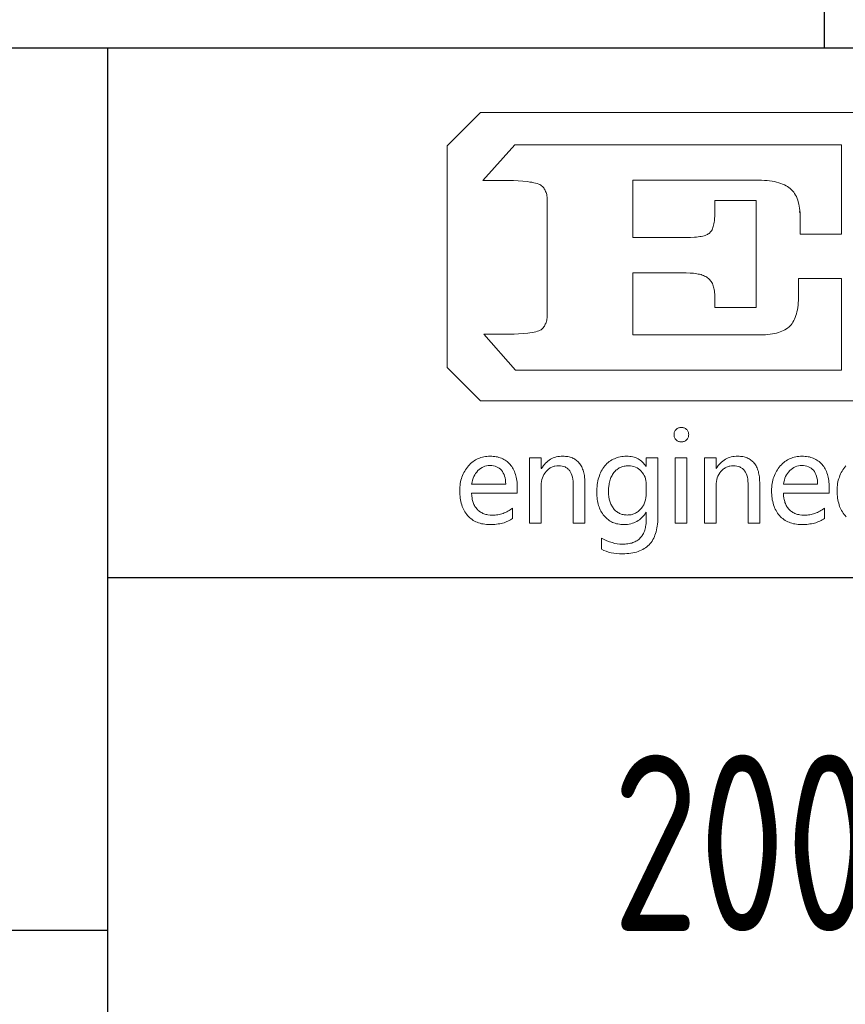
# Model space of a CAD drawing. Header units: millimetres. Extents: x -25 to 1025, y -25 to 718.
# Tile 4 of 8: x 844 to 902, y 45 to 115. Entities that reach past the tile are written whole.
import ezdxf
from ezdxf.enums import TextEntityAlignment as Align

# ---------------------------------------------------------------- set-up
doc = ezdxf.new("R2010")
doc.units = ezdxf.units.MM
doc.header["$LTSCALE"] = 25
for name, color, linetype in [('1轮廓实线层', 7, 'Continuous'), ('6文字层', 3, 'Continuous'), ('图层 1', 7, 'Continuous'), ('图框层', 7, 'Continuous'), ('文字层', 3, 'Continuous')]:
    doc.layers.add(name, color=color, linetype=linetype)
doc.styles.add('PC_TEXTSTYLE', font='isocp.shx', dxfattribs={"width": 0.8, "bigfont": 'hzfs.shx'})

# ---------------------------------------------------------------- blocks, each defined once
blk = doc.blocks.new('PC_TITLE_BLOCK')
for q in [(-40.396, 40.365), (-40.394, 40.343)]:
    blk.add_line((-40.396, 40.343), q)
at = {"layer": '1轮廓实线层'}
for p, q in [((0, 45), (-180, 45)), ((-60, 30), (0, 30)), ((-180, 20), (-60, 20))]:
    blk.add_line(p, q, dxfattribs=at)
at = {"layer": '1轮廓实线层', "color": 7}
blk.add_line((-60, 0), (-60, 45), dxfattribs=at)
at = {"layer": '图层 1', "lineweight": 0}
for p, q in [((-50.392, 42.226), (-49.444, 43.174)), ((-49.444, 43.174), (-32.306, 43.174)), ((-49.444, 43.174), (-49.444, 43.174)), ((-50.392, 35.95), (-50.392, 42.226)), ((-49.383, 41.246), (-48.472, 42.263)), ((-48.472, 42.263), (-45.127, 42.263)), ((-45.127, 42.263), (-39.218, 42.263)), ((-39.218, 42.263), (-39.218, 40.998)), ((-48.628, 41.246), (-49.383, 41.246)), ((-48.512, 41.244), (-48.628, 41.246)), ((-48.383, 41.239), (-48.512, 41.244)), ((-48.248, 41.228), (-48.383, 41.239)), ((-48.116, 41.215), (-48.248, 41.228)), ((-48.052, 41.204), (-48.116, 41.215)), ((-47.994, 41.196), (-48.052, 41.204)), ((-47.936, 41.186), (-47.994, 41.196)), ((-47.884, 41.173), (-47.936, 41.186)), ((-47.839, 41.159), (-47.884, 41.173)), ((-47.796, 41.146), (-47.839, 41.159)), ((-47.762, 41.133), (-47.796, 41.146)), ((-47.736, 41.114), (-47.762, 41.133)), ((-47.715, 41.099), (-47.736, 41.114)), ((-47.693, 41.08), (-47.715, 41.099)), ((-47.675, 41.059), (-47.693, 41.08)), ((-47.656, 41.038), (-47.675, 41.059)), ((-47.641, 41.014), (-47.656, 41.038)), ((-41.65, 41.262), (-45.127, 41.262)), ((-45.127, 41.262), (-45.127, 39.631)), ((-41.565, 41.26), (-41.65, 41.262)), ((-41.483, 41.257), (-41.565, 41.26)), ((-41.404, 41.252), (-41.483, 41.257)), ((-41.328, 41.246), (-41.404, 41.252)), ((-41.256, 41.239), (-41.328, 41.246)), ((-41.188, 41.228), (-41.256, 41.239)), ((-41.122, 41.215), (-41.188, 41.228)), ((-41.058, 41.202), (-41.122, 41.215)), ((-40.998, 41.186), (-41.058, 41.202)), ((-40.942, 41.167), (-40.998, 41.186)), ((-40.889, 41.146), (-40.942, 41.167)), ((-40.839, 41.125), (-40.889, 41.146)), ((-40.792, 41.101), (-40.839, 41.125)), ((-40.749, 41.077), (-40.792, 41.101)), ((-40.71, 41.048), (-40.749, 41.077)), ((-40.67, 41.019), (-40.71, 41.048)), ((-40.638, 40.988), (-40.67, 41.019)), ((-47.625, 40.99), (-47.641, 41.014)), ((-47.612, 40.964), (-47.625, 40.99)), ((-47.601, 40.938), (-47.612, 40.964)), ((-47.59, 40.908), (-47.601, 40.938)), ((-47.58, 40.879), (-47.59, 40.908)), ((-47.572, 40.848), (-47.58, 40.879)), ((-47.567, 40.813), (-47.572, 40.848)), ((-47.561, 40.779), (-47.567, 40.813)), ((-47.559, 40.742), (-47.561, 40.779)), ((-47.556, 40.705), (-47.559, 40.742)), ((-40.604, 40.953), (-40.638, 40.988)), ((-40.575, 40.916), (-40.604, 40.953)), ((-40.549, 40.877), (-40.575, 40.916)), ((-40.522, 40.835), (-40.549, 40.877)), ((-40.498, 40.79), (-40.522, 40.835)), ((-40.477, 40.742), (-40.498, 40.79)), ((-40.459, 40.692), (-40.477, 40.742)), ((-39.218, 40.998), (-39.218, 39.728)), ((-47.556, 40.666), (-47.556, 40.705)), ((-47.556, 37.471), (-47.556, 40.666)), ((-42.806, 40.367), (-42.806, 40.681)), ((-42.806, 40.681), (-41.637, 40.681)), ((-41.637, 40.681), (-41.637, 39.163)), ((-40.443, 40.639), (-40.459, 40.692)), ((-40.427, 40.581), (-40.443, 40.639)), ((-40.417, 40.523), (-40.427, 40.581)), ((-40.406, 40.462), (-40.417, 40.523)), ((-40.398, 40.396), (-40.406, 40.462)), ((-42.817, 40.153), (-42.809, 40.256)), ((-42.809, 40.256), (-42.806, 40.367)), ((-40.393, 40.33), (-40.398, 40.396)), ((-40.39, 40.262), (-40.393, 40.33)), ((-40.388, 40.188), (-40.39, 40.262)), ((-40.388, 39.728), (-40.388, 40.188)), ((-42.875, 39.881), (-42.864, 39.913)), ((-42.864, 39.913), (-42.854, 39.945)), ((-42.854, 39.945), (-42.843, 39.982)), ((-42.843, 39.982), (-42.835, 40.021)), ((-42.835, 40.021), (-42.827, 40.064)), ((-42.827, 40.064), (-42.822, 40.106)), ((-42.822, 40.106), (-42.817, 40.153)), ((-45.127, 39.631), (-43.617, 39.631)), ((-43.617, 39.631), (-43.493, 39.633)), ((-43.493, 39.633), (-43.382, 39.638)), ((-43.382, 39.638), (-43.329, 39.644)), ((-43.329, 39.644), (-43.281, 39.649)), ((-43.281, 39.649), (-43.234, 39.657)), ((-43.234, 39.657), (-43.192, 39.665)), ((-43.192, 39.665), (-43.152, 39.673)), ((-43.152, 39.673), (-43.112, 39.683)), ((-43.112, 39.683), (-43.081, 39.694)), ((-43.081, 39.694), (-43.049, 39.707)), ((-43.049, 39.707), (-43.02, 39.72)), ((-43.02, 39.72), (-42.994, 39.734)), ((-42.994, 39.734), (-42.972, 39.747)), ((-42.972, 39.747), (-42.951, 39.765)), ((-42.951, 39.765), (-42.936, 39.781)), ((-42.936, 39.781), (-42.917, 39.802)), ((-42.917, 39.802), (-42.904, 39.826)), ((-42.904, 39.826), (-42.888, 39.852)), ((-42.888, 39.852), (-42.875, 39.881)), ((-39.218, 39.728), (-40.388, 39.728)), ((-41.637, 39.163), (-41.637, 37.645)), ((-43.617, 38.627), (-45.127, 38.627)), ((-45.127, 38.627), (-45.127, 36.874)), ((-43.511, 38.625), (-43.617, 38.627)), ((-43.413, 38.619), (-43.511, 38.625)), ((-43.366, 38.614), (-43.413, 38.619)), ((-43.321, 38.606), (-43.366, 38.614)), ((-43.279, 38.598), (-43.321, 38.606)), ((-43.239, 38.59), (-43.279, 38.598)), ((-43.2, 38.58), (-43.239, 38.59)), ((-43.165, 38.566), (-43.2, 38.58)), ((-43.131, 38.556), (-43.165, 38.566)), ((-43.099, 38.54), (-43.131, 38.556)), ((-43.068, 38.527), (-43.099, 38.54)), ((-43.038, 38.508), (-43.068, 38.527)), ((-43.012, 38.493), (-43.038, 38.508)), ((-42.988, 38.474), (-43.012, 38.493)), ((-42.967, 38.453), (-42.988, 38.474)), ((-42.946, 38.432), (-42.967, 38.453)), ((-42.928, 38.408), (-42.946, 38.432)), ((-42.909, 38.382), (-42.928, 38.408)), ((-42.893, 38.355), (-42.909, 38.382)), ((-42.877, 38.326), (-42.893, 38.355)), ((-42.864, 38.295), (-42.877, 38.326)), ((-42.854, 38.263), (-42.864, 38.295)), ((-42.843, 38.229), (-42.854, 38.263)), ((-42.833, 38.194), (-42.843, 38.229)), ((-40.435, 37.994), (-40.435, 38.474)), ((-40.435, 38.474), (-39.218, 38.474)), ((-39.218, 38.474), (-39.218, 37.175)), ((-42.825, 38.155), (-42.833, 38.194)), ((-42.819, 38.115), (-42.825, 38.155)), ((-42.814, 38.075), (-42.819, 38.115)), ((-42.809, 38.031), (-42.814, 38.075)), ((-42.809, 37.986), (-42.809, 38.031)), ((-42.806, 37.941), (-42.809, 37.986)), ((-40.438, 37.92), (-40.435, 37.994)), ((-42.806, 37.645), (-42.806, 37.941)), ((-40.459, 37.645), (-40.451, 37.711)), ((-40.451, 37.711), (-40.446, 37.777)), ((-40.446, 37.777), (-40.44, 37.846)), ((-40.44, 37.846), (-40.438, 37.92)), ((-47.561, 37.357), (-47.559, 37.394)), ((-47.559, 37.394), (-47.556, 37.431)), ((-47.556, 37.431), (-47.556, 37.471)), ((-41.637, 37.645), (-42.806, 37.645)), ((-40.53, 37.368), (-40.512, 37.418)), ((-40.512, 37.418), (-40.496, 37.471)), ((-40.496, 37.471), (-40.483, 37.526)), ((-40.483, 37.526), (-40.469, 37.584)), ((-40.469, 37.584), (-40.459, 37.645)), ((-47.654, 37.098), (-47.638, 37.12)), ((-47.638, 37.12), (-47.625, 37.146)), ((-47.625, 37.146), (-47.612, 37.172)), ((-47.612, 37.172), (-47.598, 37.199)), ((-47.598, 37.199), (-47.588, 37.228)), ((-47.588, 37.228), (-47.58, 37.257)), ((-47.58, 37.257), (-47.572, 37.289)), ((-47.572, 37.289), (-47.567, 37.323)), ((-47.567, 37.323), (-47.561, 37.357)), ((-40.71, 37.096), (-40.678, 37.127)), ((-40.678, 37.127), (-40.649, 37.162)), ((-40.649, 37.162), (-40.62, 37.196)), ((-40.62, 37.196), (-40.596, 37.236)), ((-40.596, 37.236), (-40.572, 37.278)), ((-40.572, 37.278), (-40.551, 37.32)), ((-40.551, 37.32), (-40.53, 37.368)), ((-39.218, 37.175), (-39.218, 35.871)), ((-48.454, 35.871), (-49.349, 36.89)), ((-49.349, 36.89), (-48.61, 36.89)), ((-48.61, 36.89), (-48.493, 36.893)), ((-48.493, 36.893), (-48.367, 36.898)), ((-48.367, 36.898), (-48.237, 36.908)), ((-48.237, 36.908), (-48.108, 36.922)), ((-48.108, 36.922), (-48.045, 36.929)), ((-48.045, 36.929), (-47.984, 36.94)), ((-47.984, 36.94), (-47.928, 36.951)), ((-47.928, 36.951), (-47.878, 36.964)), ((-47.878, 36.964), (-47.831, 36.974)), ((-47.831, 36.974), (-47.791, 36.99)), ((-47.791, 36.99), (-47.757, 37.003)), ((-47.757, 37.003), (-47.73, 37.019)), ((-47.73, 37.019), (-47.709, 37.038)), ((-47.709, 37.038), (-47.691, 37.056)), ((-47.691, 37.056), (-47.672, 37.077)), ((-47.672, 37.077), (-47.654, 37.098)), ((-45.127, 36.874), (-41.515, 36.874)), ((-41.515, 36.874), (-41.441, 36.877)), ((-41.441, 36.877), (-41.372, 36.879)), ((-41.372, 36.879), (-41.304, 36.885)), ((-41.304, 36.885), (-41.238, 36.89)), ((-41.238, 36.89), (-41.177, 36.9)), ((-41.177, 36.9), (-41.116, 36.911)), ((-41.116, 36.911), (-41.061, 36.924)), ((-41.061, 36.924), (-41.008, 36.937)), ((-41.008, 36.937), (-40.955, 36.956)), ((-40.955, 36.956), (-40.908, 36.974)), ((-40.908, 36.974), (-40.863, 36.995)), ((-40.863, 36.995), (-40.821, 37.017)), ((-40.821, 37.017), (-40.781, 37.043)), ((-40.781, 37.043), (-40.744, 37.069)), ((-40.744, 37.069), (-40.71, 37.096)), ((-49.444, 35.002), (-50.392, 35.95)), ((-39.218, 35.871), (-48.454, 35.871)), ((-48.454, 35.871), (-48.454, 35.871)), ((-9.094, 35.002), (-49.444, 35.002))]:
    blk.add_line(p, q, dxfattribs=at)
for points in [[(-43.965, 34.046), (-43.965, 34.067), (-43.963, 34.086), (-43.957, 34.107), (-43.952, 34.125), (-43.942, 34.144), (-43.934, 34.16), (-43.92, 34.176), (-43.907, 34.191), (-43.891, 34.205), (-43.876, 34.218), (-43.857, 34.228), (-43.841, 34.236), (-43.823, 34.242), (-43.802, 34.247), (-43.78, 34.25), (-43.759, 34.25), (-43.738, 34.25), (-43.717, 34.247), (-43.699, 34.242), (-43.677, 34.236), (-43.659, 34.228), (-43.643, 34.218), (-43.625, 34.205), (-43.611, 34.191), (-43.596, 34.178), (-43.582, 34.16), (-43.572, 34.144), (-43.564, 34.125), (-43.559, 34.107), (-43.553, 34.089), (-43.551, 34.067), (-43.548, 34.046), (-43.551, 34.023), (-43.553, 34.004), (-43.559, 33.983), (-43.564, 33.964), (-43.572, 33.948), (-43.582, 33.93), (-43.596, 33.914), (-43.611, 33.901), (-43.625, 33.885), (-43.643, 33.875), (-43.659, 33.864), (-43.677, 33.856), (-43.699, 33.851), (-43.717, 33.846), (-43.738, 33.843), (-43.759, 33.843), (-43.78, 33.843), (-43.802, 33.846), (-43.823, 33.851), (-43.841, 33.856), (-43.86, 33.864), (-43.876, 33.875), (-43.891, 33.885), (-43.907, 33.901), (-43.92, 33.914), (-43.934, 33.93), (-43.944, 33.948), (-43.952, 33.964), (-43.957, 33.983), (-43.963, 34.004), (-43.965, 34.023), (-43.965, 34.046), (-43.965, 34.046)], [(-48.404, 32.383), (-49.7, 32.383), (-49.695, 32.312), (-49.687, 32.243), (-49.679, 32.211), (-49.671, 32.18), (-49.663, 32.151), (-49.655, 32.121), (-49.645, 32.092), (-49.631, 32.066), (-49.618, 32.04), (-49.605, 32.013), (-49.589, 31.989), (-49.573, 31.968), (-49.555, 31.944), (-49.536, 31.926), (-49.518, 31.905), (-49.497, 31.886), (-49.476, 31.871), (-49.452, 31.855), (-49.428, 31.839), (-49.404, 31.826), (-49.378, 31.815), (-49.352, 31.805), (-49.325, 31.794), (-49.296, 31.786), (-49.267, 31.781), (-49.238, 31.773), (-49.175, 31.768), (-49.106, 31.765), (-49.069, 31.765), (-49.029, 31.768), (-48.992, 31.77), (-48.955, 31.776), (-48.916, 31.784), (-48.882, 31.791), (-48.845, 31.802), (-48.808, 31.812), (-48.773, 31.826), (-48.739, 31.842), (-48.702, 31.857), (-48.668, 31.876), (-48.636, 31.894), (-48.602, 31.916), (-48.567, 31.939), (-48.536, 31.963), (-48.536, 31.67), (-48.567, 31.649), (-48.599, 31.63), (-48.633, 31.612), (-48.668, 31.593), (-48.705, 31.58), (-48.742, 31.564), (-48.781, 31.551), (-48.821, 31.541), (-48.86, 31.53), (-48.903, 31.522), (-48.948, 31.514), (-48.992, 31.509), (-49.037, 31.503), (-49.085, 31.501), (-49.135, 31.498), (-49.183, 31.498), (-49.233, 31.498), (-49.28, 31.501), (-49.328, 31.506), (-49.373, 31.514), (-49.418, 31.522), (-49.46, 31.533), (-49.502, 31.546), (-49.542, 31.562), (-49.579, 31.578), (-49.616, 31.596), (-49.653, 31.617), (-49.687, 31.641), (-49.719, 31.665), (-49.75, 31.691), (-49.782, 31.72), (-49.811, 31.752), (-49.837, 31.784), (-49.864, 31.818), (-49.888, 31.855), (-49.909, 31.892), (-49.93, 31.931), (-49.948, 31.971), (-49.964, 32.013), (-49.98, 32.055), (-49.993, 32.1), (-50.004, 32.148), (-50.014, 32.195), (-50.022, 32.246), (-50.027, 32.296), (-50.033, 32.348), (-50.035, 32.401), (-50.035, 32.457), (-50.035, 32.51), (-50.033, 32.562), (-50.027, 32.613), (-50.02, 32.663), (-50.012, 32.71), (-50.001, 32.755), (-49.988, 32.803), (-49.975, 32.845), (-49.956, 32.89), (-49.94, 32.932), (-49.919, 32.972), (-49.895, 33.011), (-49.872, 33.051), (-49.845, 33.088), (-49.819, 33.125), (-49.79, 33.159), (-49.758, 33.193), (-49.726, 33.225), (-49.692, 33.254), (-49.658, 33.281), (-49.624, 33.304), (-49.587, 33.328), (-49.55, 33.349), (-49.513, 33.368), (-49.473, 33.384), (-49.433, 33.397), (-49.394, 33.407), (-49.352, 33.418), (-49.309, 33.426), (-49.264, 33.431), (-49.219, 33.434), (-49.175, 33.436), (-49.13, 33.434), (-49.087, 33.431), (-49.045, 33.426), (-49.003, 33.42), (-48.963, 33.413), (-48.924, 33.402), (-48.887, 33.391), (-48.852, 33.378), (-48.816, 33.362), (-48.784, 33.344), (-48.75, 33.325), (-48.72, 33.304), (-48.689, 33.281), (-48.662, 33.257), (-48.633, 33.23), (-48.607, 33.201), (-48.583, 33.172), (-48.559, 33.141), (-48.538, 33.109), (-48.52, 33.075), (-48.501, 33.038), (-48.483, 33.001), (-48.47, 32.961), (-48.454, 32.921), (-48.443, 32.879), (-48.433, 32.837), (-48.425, 32.792), (-48.417, 32.747), (-48.412, 32.7), (-48.406, 32.652), (-48.404, 32.599), (-48.404, 32.549), (-48.404, 32.383), (-48.404, 32.383)], [(-46.489, 31.541), (-46.817, 31.541), (-46.817, 32.594), (-46.817, 32.663), (-46.822, 32.729), (-46.83, 32.787), (-46.843, 32.845), (-46.856, 32.895), (-46.875, 32.943), (-46.896, 32.985), (-46.92, 33.022), (-46.933, 33.04), (-46.949, 33.056), (-46.962, 33.069), (-46.978, 33.085), (-46.996, 33.098), (-47.012, 33.109), (-47.031, 33.119), (-47.052, 33.13), (-47.091, 33.143), (-47.136, 33.156), (-47.184, 33.162), (-47.234, 33.164), (-47.287, 33.162), (-47.337, 33.154), (-47.361, 33.148), (-47.385, 33.143), (-47.408, 33.133), (-47.429, 33.125), (-47.451, 33.114), (-47.472, 33.101), (-47.493, 33.088), (-47.514, 33.075), (-47.551, 33.04), (-47.588, 33.003), (-47.619, 32.964), (-47.649, 32.919), (-47.672, 32.871), (-47.691, 32.821), (-47.707, 32.771), (-47.717, 32.716), (-47.725, 32.657), (-47.728, 32.597), (-47.728, 31.541), (-48.055, 31.541), (-48.055, 33.391), (-47.728, 33.391), (-47.728, 33.085), (-47.72, 33.085), (-47.693, 33.127), (-47.664, 33.167), (-47.635, 33.204), (-47.604, 33.238), (-47.572, 33.27), (-47.538, 33.299), (-47.501, 33.325), (-47.464, 33.349), (-47.424, 33.368), (-47.385, 33.386), (-47.342, 33.402), (-47.3, 33.413), (-47.255, 33.423), (-47.21, 33.431), (-47.163, 33.434), (-47.113, 33.436), (-47.076, 33.434), (-47.039, 33.431), (-47.004, 33.428), (-46.97, 33.423), (-46.936, 33.415), (-46.904, 33.407), (-46.875, 33.399), (-46.843, 33.386), (-46.817, 33.373), (-46.788, 33.36), (-46.761, 33.344), (-46.738, 33.325), (-46.714, 33.307), (-46.69, 33.286), (-46.669, 33.265), (-46.648, 33.241), (-46.629, 33.214), (-46.611, 33.188), (-46.595, 33.162), (-46.579, 33.133), (-46.566, 33.101), (-46.553, 33.069), (-46.54, 33.035), (-46.529, 33.001), (-46.521, 32.964), (-46.513, 32.927), (-46.505, 32.887), (-46.5, 32.848), (-46.492, 32.763), (-46.489, 32.673), (-46.489, 31.541), (-46.489, 31.541)], [(-44.425, 31.696), (-44.425, 31.633), (-44.427, 31.572), (-44.433, 31.512), (-44.441, 31.456), (-44.448, 31.401), (-44.459, 31.348), (-44.472, 31.295), (-44.485, 31.247), (-44.504, 31.2), (-44.522, 31.155), (-44.541, 31.113), (-44.565, 31.071), (-44.588, 31.031), (-44.615, 30.994), (-44.644, 30.96), (-44.673, 30.925), (-44.705, 30.894), (-44.739, 30.865), (-44.776, 30.838), (-44.813, 30.815), (-44.852, 30.791), (-44.895, 30.77), (-44.94, 30.751), (-44.984, 30.733), (-45.032, 30.719), (-45.082, 30.706), (-45.135, 30.696), (-45.188, 30.685), (-45.243, 30.677), (-45.301, 30.674), (-45.359, 30.669), (-45.42, 30.669), (-45.507, 30.672), (-45.589, 30.677), (-45.668, 30.688), (-45.742, 30.701), (-45.816, 30.719), (-45.887, 30.741), (-45.956, 30.767), (-46.019, 30.799), (-46.019, 31.115), (-45.943, 31.073), (-45.866, 31.039), (-45.792, 31.01), (-45.716, 30.986), (-45.645, 30.965), (-45.571, 30.952), (-45.499, 30.944), (-45.425, 30.941), (-45.386, 30.941), (-45.346, 30.944), (-45.307, 30.949), (-45.27, 30.952), (-45.233, 30.96), (-45.198, 30.968), (-45.164, 30.975), (-45.132, 30.986), (-45.101, 30.997), (-45.072, 31.01), (-45.043, 31.026), (-45.016, 31.041), (-44.99, 31.06), (-44.966, 31.079), (-44.942, 31.097), (-44.921, 31.118), (-44.9, 31.142), (-44.881, 31.166), (-44.863, 31.192), (-44.847, 31.218), (-44.831, 31.247), (-44.818, 31.277), (-44.805, 31.308), (-44.794, 31.34), (-44.784, 31.374), (-44.776, 31.411), (-44.768, 31.446), (-44.763, 31.485), (-44.757, 31.525), (-44.755, 31.564), (-44.752, 31.607), (-44.752, 31.652), (-44.752, 31.847), (-44.757, 31.847), (-44.786, 31.805), (-44.815, 31.765), (-44.845, 31.728), (-44.876, 31.694), (-44.911, 31.662), (-44.945, 31.633), (-44.982, 31.609), (-45.021, 31.586), (-45.061, 31.564), (-45.103, 31.546), (-45.145, 31.533), (-45.19, 31.52), (-45.238, 31.509), (-45.285, 31.503), (-45.336, 31.498), (-45.388, 31.498), (-45.431, 31.498), (-45.473, 31.501), (-45.512, 31.506), (-45.552, 31.514), (-45.592, 31.522), (-45.629, 31.533), (-45.666, 31.546), (-45.703, 31.559), (-45.737, 31.578), (-45.769, 31.596), (-45.8, 31.614), (-45.832, 31.638), (-45.861, 31.662), (-45.89, 31.688), (-45.919, 31.718), (-45.945, 31.746), (-45.969, 31.778), (-45.993, 31.812), (-46.017, 31.847), (-46.038, 31.881), (-46.056, 31.918), (-46.072, 31.958), (-46.088, 31.997), (-46.101, 32.037), (-46.114, 32.079), (-46.125, 32.121), (-46.133, 32.166), (-46.141, 32.211), (-46.146, 32.259), (-46.151, 32.309), (-46.154, 32.356), (-46.154, 32.409), (-46.154, 32.467), (-46.151, 32.523), (-46.146, 32.578), (-46.141, 32.634), (-46.133, 32.684), (-46.122, 32.737), (-46.109, 32.784), (-46.096, 32.832), (-46.08, 32.879), (-46.064, 32.924), (-46.046, 32.966), (-46.025, 33.009), (-46.001, 33.048), (-45.977, 33.088), (-45.951, 33.125), (-45.924, 33.159), (-45.893, 33.193), (-45.864, 33.225), (-45.832, 33.254), (-45.798, 33.281), (-45.763, 33.304), (-45.729, 33.328), (-45.692, 33.349), (-45.655, 33.365), (-45.615, 33.384), (-45.573, 33.397), (-45.534, 33.407), (-45.491, 33.418), (-45.446, 33.426), (-45.402, 33.431), (-45.354, 33.434), (-45.307, 33.436), (-45.262, 33.434), (-45.219, 33.431), (-45.175, 33.426), (-45.135, 33.418), (-45.095, 33.407), (-45.056, 33.394), (-45.021, 33.378), (-44.984, 33.362), (-44.953, 33.341), (-44.921, 33.32), (-44.889, 33.296), (-44.86, 33.27), (-44.831, 33.241), (-44.808, 33.209), (-44.781, 33.178), (-44.757, 33.141), (-44.752, 33.141), (-44.752, 33.391), (-44.425, 33.391), (-44.425, 31.696), (-44.425, 31.696)], [(-43.928, 31.541), (-43.928, 33.391), (-43.598, 33.391), (-43.598, 31.541), (-43.928, 31.541), (-43.928, 31.541)], [(-41.536, 31.541), (-41.864, 31.541), (-41.864, 32.594), (-41.864, 32.663), (-41.869, 32.729), (-41.877, 32.787), (-41.887, 32.845), (-41.903, 32.895), (-41.922, 32.943), (-41.943, 32.985), (-41.967, 33.022), (-41.98, 33.04), (-41.996, 33.056), (-42.009, 33.069), (-42.025, 33.085), (-42.043, 33.098), (-42.059, 33.109), (-42.077, 33.119), (-42.096, 33.13), (-42.138, 33.143), (-42.183, 33.156), (-42.228, 33.162), (-42.281, 33.164), (-42.334, 33.162), (-42.384, 33.154), (-42.407, 33.148), (-42.431, 33.143), (-42.452, 33.133), (-42.476, 33.125), (-42.497, 33.114), (-42.518, 33.101), (-42.539, 33.088), (-42.561, 33.075), (-42.598, 33.04), (-42.635, 33.003), (-42.666, 32.964), (-42.695, 32.919), (-42.719, 32.871), (-42.738, 32.821), (-42.753, 32.771), (-42.764, 32.716), (-42.772, 32.657), (-42.772, 32.597), (-42.772, 31.541), (-43.102, 31.541), (-43.102, 33.391), (-42.772, 33.391), (-42.772, 33.085), (-42.767, 33.085), (-42.74, 33.127), (-42.711, 33.167), (-42.682, 33.204), (-42.65, 33.238), (-42.616, 33.27), (-42.582, 33.299), (-42.547, 33.325), (-42.51, 33.349), (-42.471, 33.368), (-42.431, 33.386), (-42.389, 33.402), (-42.347, 33.413), (-42.302, 33.423), (-42.257, 33.431), (-42.207, 33.434), (-42.159, 33.436), (-42.122, 33.434), (-42.085, 33.431), (-42.051, 33.428), (-42.017, 33.423), (-41.982, 33.415), (-41.951, 33.407), (-41.919, 33.399), (-41.89, 33.386), (-41.864, 33.373), (-41.835, 33.36), (-41.808, 33.344), (-41.784, 33.325), (-41.761, 33.307), (-41.737, 33.286), (-41.716, 33.265), (-41.695, 33.241), (-41.676, 33.214), (-41.658, 33.188), (-41.642, 33.162), (-41.626, 33.133), (-41.61, 33.101), (-41.6, 33.069), (-41.586, 33.035), (-41.576, 33.001), (-41.568, 32.964), (-41.56, 32.927), (-41.552, 32.887), (-41.547, 32.848), (-41.539, 32.763), (-41.536, 32.673), (-41.536, 31.541), (-41.536, 31.541)], [(-39.569, 32.383), (-40.863, 32.383), (-40.86, 32.312), (-40.85, 32.243), (-40.844, 32.211), (-40.836, 32.18), (-40.829, 32.151), (-40.821, 32.121), (-40.807, 32.092), (-40.797, 32.066), (-40.784, 32.04), (-40.77, 32.013), (-40.755, 31.989), (-40.739, 31.968), (-40.72, 31.944), (-40.702, 31.926), (-40.683, 31.905), (-40.662, 31.886), (-40.641, 31.871), (-40.617, 31.855), (-40.594, 31.839), (-40.57, 31.826), (-40.543, 31.815), (-40.517, 31.805), (-40.491, 31.794), (-40.462, 31.786), (-40.432, 31.781), (-40.403, 31.773), (-40.34, 31.768), (-40.271, 31.765), (-40.234, 31.765), (-40.195, 31.768), (-40.158, 31.77), (-40.118, 31.776), (-40.081, 31.784), (-40.047, 31.791), (-40.01, 31.802), (-39.973, 31.812), (-39.939, 31.826), (-39.902, 31.842), (-39.867, 31.857), (-39.833, 31.876), (-39.801, 31.894), (-39.767, 31.916), (-39.733, 31.939), (-39.701, 31.963), (-39.701, 31.67), (-39.733, 31.649), (-39.764, 31.63), (-39.799, 31.612), (-39.833, 31.593), (-39.87, 31.58), (-39.907, 31.564), (-39.947, 31.551), (-39.986, 31.541), (-40.026, 31.53), (-40.068, 31.522), (-40.113, 31.514), (-40.158, 31.509), (-40.203, 31.503), (-40.25, 31.501), (-40.298, 31.498), (-40.348, 31.498), (-40.398, 31.498), (-40.446, 31.501), (-40.493, 31.506), (-40.538, 31.514), (-40.583, 31.522), (-40.625, 31.533), (-40.667, 31.546), (-40.707, 31.562), (-40.744, 31.578), (-40.781, 31.596), (-40.818, 31.617), (-40.852, 31.641), (-40.884, 31.665), (-40.916, 31.691), (-40.947, 31.72), (-40.976, 31.752), (-41.003, 31.784), (-41.029, 31.818), (-41.053, 31.855), (-41.074, 31.892), (-41.095, 31.931), (-41.114, 31.971), (-41.13, 32.013), (-41.145, 32.055), (-41.159, 32.1), (-41.169, 32.148), (-41.18, 32.195), (-41.188, 32.246), (-41.193, 32.296), (-41.198, 32.348), (-41.201, 32.401), (-41.201, 32.457), (-41.201, 32.51), (-41.196, 32.562), (-41.193, 32.613), (-41.185, 32.663), (-41.177, 32.71), (-41.166, 32.755), (-41.153, 32.803), (-41.14, 32.845), (-41.122, 32.89), (-41.103, 32.932), (-41.085, 32.972), (-41.061, 33.011), (-41.037, 33.051), (-41.011, 33.088), (-40.984, 33.125), (-40.955, 33.159), (-40.924, 33.193), (-40.889, 33.225), (-40.858, 33.254), (-40.823, 33.281), (-40.789, 33.304), (-40.752, 33.328), (-40.715, 33.349), (-40.678, 33.368), (-40.638, 33.384), (-40.599, 33.397), (-40.557, 33.407), (-40.517, 33.418), (-40.475, 33.426), (-40.43, 33.431), (-40.385, 33.434), (-40.34, 33.436), (-40.295, 33.434), (-40.253, 33.431), (-40.211, 33.426), (-40.168, 33.42), (-40.129, 33.413), (-40.089, 33.402), (-40.052, 33.391), (-40.018, 33.378), (-39.981, 33.362), (-39.949, 33.344), (-39.915, 33.325), (-39.886, 33.304), (-39.854, 33.281), (-39.828, 33.257), (-39.799, 33.23), (-39.772, 33.201), (-39.749, 33.172), (-39.725, 33.141), (-39.704, 33.109), (-39.683, 33.075), (-39.667, 33.038), (-39.648, 33.001), (-39.632, 32.961), (-39.619, 32.921), (-39.609, 32.879), (-39.598, 32.837), (-39.59, 32.792), (-39.582, 32.747), (-39.577, 32.7), (-39.572, 32.652), (-39.569, 32.599), (-39.569, 32.549), (-39.569, 32.383), (-39.569, 32.383)], [(-39.091, 31.72), (-39.118, 31.752), (-39.147, 31.784), (-39.17, 31.818), (-39.194, 31.855), (-39.218, 31.892), (-39.236, 31.931), (-39.255, 31.971), (-39.273, 32.013), (-39.287, 32.055), (-39.3, 32.1), (-39.313, 32.148), (-39.321, 32.195), (-39.329, 32.246), (-39.337, 32.296), (-39.339, 32.348), (-39.342, 32.401), (-39.345, 32.457), (-39.342, 32.51), (-39.339, 32.562), (-39.334, 32.613), (-39.329, 32.663), (-39.321, 32.71), (-39.31, 32.755), (-39.297, 32.803), (-39.281, 32.845), (-39.265, 32.89), (-39.247, 32.932), (-39.229, 32.972), (-39.205, 33.011), (-39.181, 33.051), (-39.155, 33.088), (-39.128, 33.125), (-39.097, 33.159)], [(-48.731, 32.647), (-48.734, 32.708), (-48.739, 32.763), (-48.75, 32.818), (-48.763, 32.869), (-48.779, 32.916), (-48.8, 32.958), (-48.823, 32.998), (-48.85, 33.035), (-48.882, 33.067), (-48.916, 33.093), (-48.953, 33.117), (-48.992, 33.138), (-49.035, 33.151), (-49.08, 33.162), (-49.13, 33.17), (-49.18, 33.172), (-49.227, 33.17), (-49.275, 33.162), (-49.32, 33.151), (-49.362, 33.135), (-49.404, 33.114), (-49.444, 33.09), (-49.484, 33.059), (-49.518, 33.027), (-49.552, 32.987), (-49.584, 32.948), (-49.61, 32.903), (-49.637, 32.858), (-49.655, 32.808), (-49.674, 32.758), (-49.687, 32.702), (-49.7, 32.647), (-48.731, 32.647), (-48.731, 32.647)], [(-44.752, 32.642), (-44.755, 32.694), (-44.76, 32.745), (-44.771, 32.795), (-44.786, 32.842), (-44.808, 32.887), (-44.831, 32.929), (-44.863, 32.972), (-44.895, 33.011), (-44.934, 33.046), (-44.974, 33.077), (-45.013, 33.104), (-45.058, 33.125), (-45.103, 33.143), (-45.151, 33.154), (-45.201, 33.162), (-45.254, 33.164), (-45.288, 33.164), (-45.32, 33.162), (-45.349, 33.156), (-45.38, 33.151), (-45.41, 33.146), (-45.439, 33.138), (-45.465, 33.127), (-45.491, 33.114), (-45.518, 33.101), (-45.542, 33.088), (-45.565, 33.072), (-45.589, 33.053), (-45.61, 33.035), (-45.631, 33.014), (-45.652, 32.993), (-45.671, 32.969), (-45.689, 32.943), (-45.705, 32.916), (-45.721, 32.89), (-45.734, 32.861), (-45.75, 32.832), (-45.761, 32.8), (-45.771, 32.768), (-45.782, 32.734), (-45.79, 32.7), (-45.798, 32.665), (-45.806, 32.628), (-45.811, 32.591), (-45.816, 32.512), (-45.819, 32.428), (-45.816, 32.356), (-45.811, 32.288), (-45.8, 32.222), (-45.784, 32.161), (-45.774, 32.132), (-45.763, 32.103), (-45.753, 32.076), (-45.74, 32.05), (-45.724, 32.024), (-45.711, 31.997), (-45.692, 31.974), (-45.676, 31.95), (-45.658, 31.929), (-45.639, 31.908), (-45.618, 31.889), (-45.597, 31.871), (-45.576, 31.855), (-45.555, 31.839), (-45.531, 31.826), (-45.507, 31.815), (-45.483, 31.805), (-45.46, 31.794), (-45.433, 31.786), (-45.407, 31.781), (-45.38, 31.776), (-45.351, 31.77), (-45.322, 31.77), (-45.293, 31.768), (-45.264, 31.77), (-45.235, 31.77), (-45.206, 31.776), (-45.18, 31.778), (-45.153, 31.786), (-45.127, 31.794), (-45.101, 31.802), (-45.077, 31.812), (-45.053, 31.823), (-45.029, 31.836), (-45.006, 31.85), (-44.984, 31.865), (-44.963, 31.884), (-44.942, 31.902), (-44.921, 31.921), (-44.903, 31.942), (-44.884, 31.966), (-44.866, 31.987), (-44.85, 32.01), (-44.837, 32.034), (-44.823, 32.061), (-44.81, 32.087), (-44.8, 32.114), (-44.789, 32.14), (-44.773, 32.198), (-44.76, 32.256), (-44.755, 32.319), (-44.752, 32.385), (-44.752, 32.642), (-44.752, 32.642)], [(-39.897, 32.647), (-39.899, 32.708), (-39.904, 32.763), (-39.915, 32.818), (-39.928, 32.869), (-39.944, 32.916), (-39.965, 32.958), (-39.989, 32.998), (-40.015, 33.035), (-40.047, 33.067), (-40.081, 33.093), (-40.118, 33.117), (-40.158, 33.138), (-40.2, 33.151), (-40.245, 33.162), (-40.295, 33.17), (-40.345, 33.172), (-40.393, 33.17), (-40.44, 33.162), (-40.485, 33.151), (-40.528, 33.135), (-40.57, 33.114), (-40.609, 33.09), (-40.649, 33.059), (-40.683, 33.027), (-40.718, 32.987), (-40.749, 32.948), (-40.776, 32.903), (-40.802, 32.858), (-40.821, 32.808), (-40.839, 32.758), (-40.852, 32.702), (-40.863, 32.647), (-39.897, 32.647), (-39.897, 32.647)]]:
    blk.add_lwpolyline(points, dxfattribs=at)
at = {"layer": '6文字层', "style": 'PC_TEXTSTYLE', "flags": 8}
for tag, height, width, p, p2 in [('产品名称或材料标记', 7, 0.600652, (-113.463, 28.635), (-66.422, 28.635)), ('图样名称', 5, 2.004495, (-54.785, 19.978), (-5.268, 19.978)), ('标准化', 3.5, 1.023147, (-133.835, 15.372), (-120.752, 15.372)), ('重量', 3.5, 1.408247, (-88.457, 7.542), (-76.549, 7.542)), ('比例', 3.5, 1.385287, (-73.354, 7.542), (-61.929, 7.542)), ('图样代号', 5, 2.006536, (-54.785, 5.63), (-5.516, 5.63)), ('审核', 3.5, 1.579393, (-163.989, 5.367), (-150.634, 5.367)), ('共几页', 3.5, 0.557144, (-108.073, 0.625), (-101.045, 0.625)), ('工艺', 3.5, 1.621807, (-164.21, 0.371), (-150.891, 0.371)), ('日期', 3.5, 1.560088, (-133.835, 0.371), (-120.752, 0.371))]:
    blk.add_attdef(tag, text='', height=height, dxfattribs=dict(at, width=width)).set_placement(p, p2, align=Align.FIT)
at = {"layer": '6文字层', "style": 'PC_TEXTSTYLE', "width": 9.905045, "flags": 8}
blk.add_attdef('设计', text='', height=3.5, rotation=358.4644, dxfattribs=at).set_placement((-164.229, 15.372), (-150.367, 15), align=Align.FIT)
at = {"layer": '6文字层', "color": 3, "style": 'PC_TEXTSTYLE', "width": 0.56476, "flags": 8}
blk.add_attdef('第几页', text='', height=3.5, dxfattribs=at).set_placement((-78.287, 0.753), (-71.163, 0.753), align=Align.FIT)
at = {"layer": '6文字层', "ltscale": 10, "style": 'PC_TEXTSTYLE', "flags": 1}
blk.add_attdef('图纸张数', (-58.679, -0.492), '', height=2.5, dxfattribs=at)

msp = doc.modelspace()

# ---------------------------------------------------------------- linework, layer by layer
msp.add_line((1000, 112.5), (559.315, 112.5))
at = {"layer": '文字层'}
msp.add_line((900.731, 201.404), (900.731, 112.5), dxfattribs=at)

# ---------------------------------------------------------------- block references
at = {"layer": '图框层'}
ref = msp.add_blockref('PC_TITLE_BLOCK', (1000, 0), dxfattribs=dict(at, xscale=2.5, yscale=2.5, zscale=2.5))
ref.add_attrib('图样名称', '200从动车轮装配', dxfattribs={"layer": '6文字层', "height": 12.5, "style": 'PC_TEXTSTYLE', "width": 0.8}).set_placement((924.933, 49.944), align=Align.CENTER)

doc.saveas('drawing.dxf')
